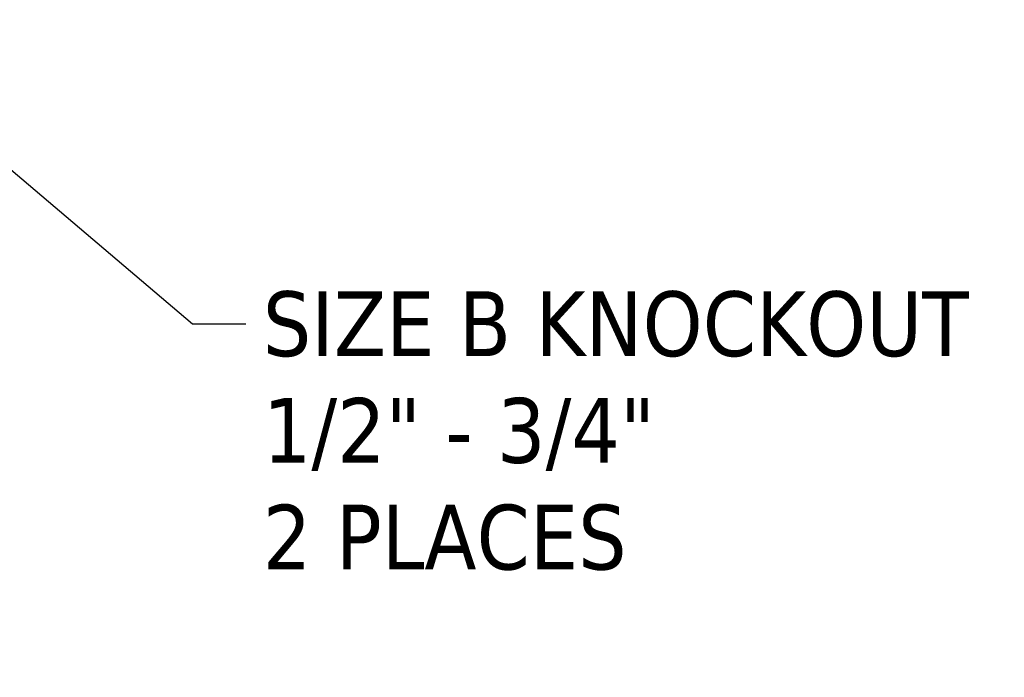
# Model space of a CAD drawing. Header units: inches. Extents: x 1 to 203, y 4 to 128.
# Tile 41 of 66: x 110.46 to 121.41, y 104.43 to 111.74. Entities that reach past the tile are written whole.
import ezdxf

# ---------------------------------------------------------------- set-up
doc = ezdxf.new("R2010")
doc.units = ezdxf.units.IN
doc.header["$LTSCALE"] = 6
doc.header["$MEASUREMENT"] = 0
doc.layers.add('Symbol (ANSI)', color=7, linetype='Continuous', lineweight=25)
doc.styles.add('Note Text (ANSI)', font='tahoma.ttf')
doc.dimstyles.new('Default (ANSI)$7', dxfattribs={"dimscale": 6, "dimtxt": 0.12, "dimasz": 0.098425, "dimexe": 0.125, "dimexo": 0.0625, "dimgap": 0.031496, "dimtad": 0, "dimtih": 1, "dimtoh": 1, "dimrnd": 1e-08, "dimzin": 4, "dimdsep": 46, "dimtxsty": 'Note Text (ANSI)', "dimcen": 0.09, "dimdle": 0.393701, "dimclrd": 256, "dimclre": 256, "dimclrt": 256, "dimadec": 0, "dimazin": 1, "dimtfac": 1, "dimtofl": 0, "dimtmove": 0, "dimatfit": 3, "dimfxl": 1, "dimtolj": 1, "dimtzin": 4, "dimlwd": -1, "dimlwe": -1, "dimarcsym": 0})

msp = doc.modelspace()

# ---------------------------------------------------------------- texts
at = {"layer": 'Symbol (ANSI)', "insert": (113.166, 108.721), "char_height": 0.72, "width": 8.28175, "attachment_point": 1, "line_spacing_factor": 0.987884, "style": 'Note Text (ANSI)'}
msp.add_mtext('\\fTahoma|b0|i0;SIZE B KNOCKOUT\\P\\fTahoma|b0|i0;1/2" - 3/4"\\P\\fTahoma|b0|i0;2 PLACES', dxfattribs=at)

# ---------------------------------------------------------------- leaders
at = {"layer": 'Symbol (ANSI)', "annotation_type": 0, "has_hookline": 1, "hookline_direction": 0, "text_width": 8.245}
msp.add_leader([(108.398, 111.739), (112.386, 108.361), (112.977, 108.361)], dimstyle='Default (ANSI)$7', override={"dimtad": 0}, dxfattribs=at)

doc.saveas('drawing.dxf')
